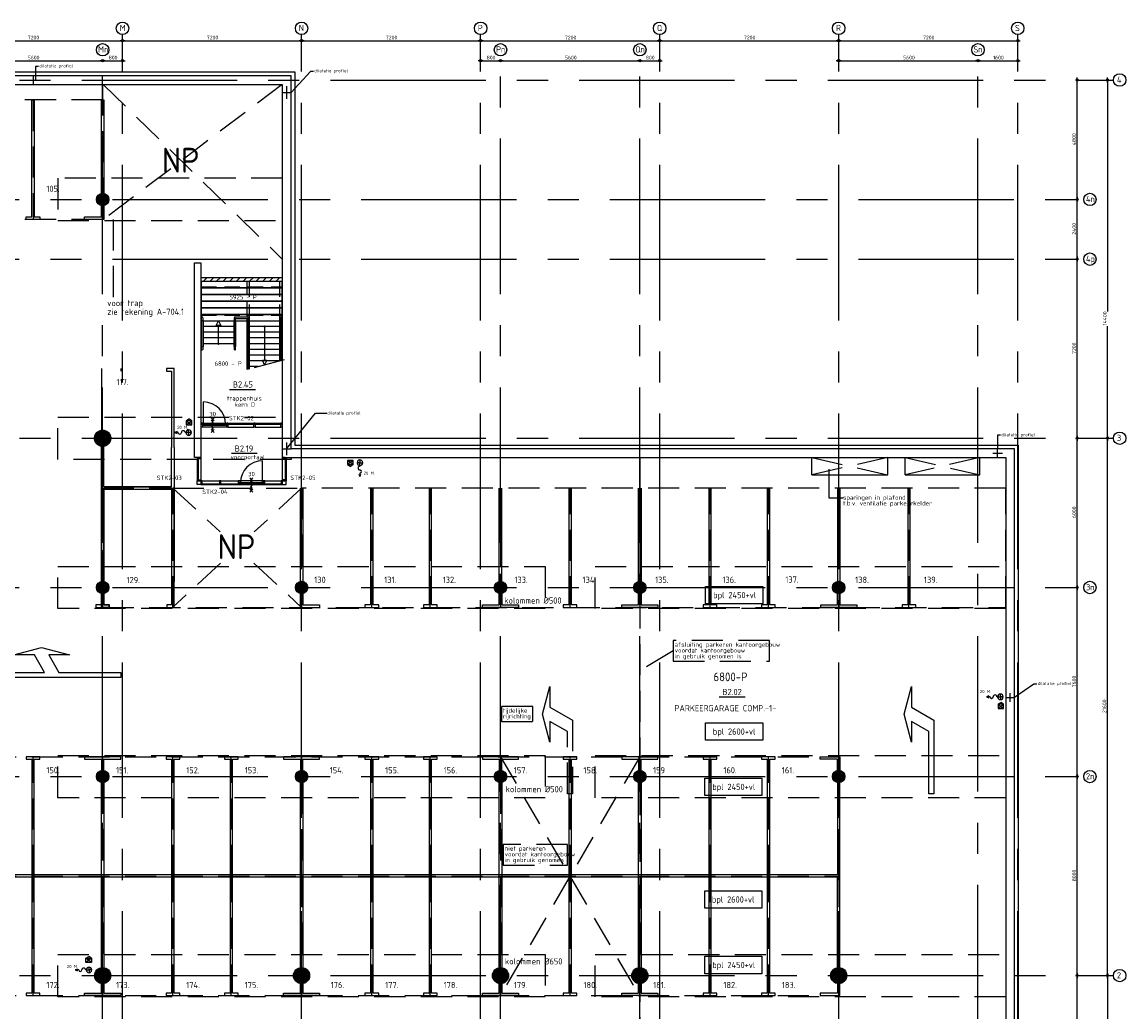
# Model space of a CAD drawing. Extents: x 1662 to 125079, y 8755 to 81245.
# Tile 8 of 8: x 79762 to 124151, y 41456 to 81245. Entities that reach past the tile are written whole.
import ezdxf

# ---------------------------------------------------------------- set-up
doc = ezdxf.new("R2010")
doc.units = 0
doc.header["$LTSCALE"] = 100
for name, pattern in [('CENTER', [2, 1.25, -0.25, 0.25, -0.25]), ('DASHDOT2', [0.5, 0.25, -0.125, 0, -0.125]), ('HIDDEN', [0.375, 0.25, -0.125]), ('HIDDEN2', [0.1875, 0.125, -0.0625])]:
    doc.linetypes.add(name, pattern=pattern)
for name, color, linetype in [('BOUWKUNDIG', 11, 'CONTINUOUS'), ('PARKEREN', 8, 'HIDDEN'), ('STRAMIEN', 7, 'CENTER'), ('TEKST', 11, 'CONTINUOUS')]:
    doc.layers.add(name, color=color, linetype=linetype)
doc.styles.add('BURO', font='ISO.SHX')
doc.styles.add('PIETERS', font='ISO.SHX')
doc.styles.get("Standard").update_dxf_attribs({"font": 'ISO.SHX'})
doc.styles.add('STYLE1', font='ISO.SHX')

msp = doc.modelspace()

# ---------------------------------------------------------------- linework, layer by layer
at = {"layer": 'BOUWKUNDIG', "linetype": 'CONTINUOUS', "ltscale": 50}
for p, q in [((4422, 79241), (90727, 79241)), ((90577, 79091), (4572, 79091)), ((90577, 64091), (90577, 79091)), ((90727, 79241), (90727, 64241)), ((4922, 78741), (90227, 78741)), ((90227, 78741), (90227, 63741)), ((86363.9, 65218.8), (86474.2, 65290.2)), ((86584.5, 65218.8), (86474.2, 65290.2)), ((86363.9, 65218.8), (86364.2, 65050)), ((86363.9, 65218.8), (86584.3, 65050)), ((86584.3, 65218.8), (86363.9, 65218.8)), ((86364.2, 65050), (86584.3, 65218.7)), ((86364.2, 65050), (86584.3, 65050)), ((86584.3, 65050), (86584.3, 65218.8)), ((119667, 64091), (90577, 64091)), ((90727, 64241), (119817, 64241)), ((119667, 14741), (119667, 64091)), ((119817, 64241), (119817, 14591)), ((90227, 63741), (119317, 63741)), ((92852.6, 63626.3), (92852.6, 63457.5)), ((93072.7, 63626.3), (92852.6, 63626.3)), ((93072.7, 63626.3), (92852.6, 63457.6)), ((93073, 63457.5), (92852.6, 63626.3)), ((93073, 63457.5), (93072.7, 63626.3)), ((111522, 63741), (111722, 63741)), ((119317, 63741), (119317, 15091)), ((92852.4, 63456.8), (92962.7, 63385.4)), ((92852.6, 63457.5), (93073, 63457.5)), ((93073, 63456.8), (92962.7, 63385.4)), ((119007, 53825.1), (119117.3, 53896.5)), ((119007, 53825.1), (119007.3, 53656.3)), ((119227.4, 53825.1), (119007, 53825.1)), ((119007, 53825.1), (119227.4, 53656.3)), ((119007.3, 53656.3), (119227.4, 53825)), ((119227.6, 53825.1), (119117.3, 53896.5)), ((119227.4, 53656.3), (119227.4, 53825.1)), ((119007.3, 53656.3), (119227.4, 53656.3)), ((82331, 43612.6), (82441.3, 43684.1)), ((82331.2, 43612.6), (82551.6, 43612.6)), ((82331.2, 43443.9), (82331.2, 43612.6)), ((82551.3, 43443.9), (82331.2, 43612.6)), ((82551.6, 43612.6), (82331.2, 43443.9)), ((82551.6, 43612.6), (82441.3, 43684.1)), ((82551.6, 43612.6), (82551.3, 43443.9)), ((82551.3, 43443.9), (82331.2, 43443.9))]:
    msp.add_line(p, q, dxfattribs=at)
at = {"layer": 'BOUWKUNDIG', "ltscale": 50}
for p, q in [((80202, 79091), (80202, 78741)), ((80004.1, 78916), (80399.9, 78916)), ((90402, 78666), (90402, 78166)), ((90227, 78416), (90577, 78416)), ((86702, 64941), (86702, 71566)), ((86702, 71566), (86952, 71566)), ((86952, 71566), (86952, 63741)), ((86952, 70976), (90227, 70976)), ((86952, 70826), (90227, 70826)), ((86962, 70816), (86952, 70816)), ((86962, 70596), (86952, 70596)), ((90217, 70816), (86962, 70816)), ((86962, 70816), (86962, 70556)), ((87057, 70826), (87207, 70976)), ((87322.2, 70826), (87472.2, 70976)), ((87587.3, 70826), (87737.3, 70976)), ((87852.5, 70826), (88002.5, 70976)), ((88117.7, 70826), (88267.7, 70976)), ((88382.8, 70826), (88532.8, 70976)), ((88648, 70826), (88798, 70976)), ((88913.2, 70826), (89063.2, 70976)), ((89178.3, 70826), (89328.3, 70976)), ((89443.5, 70826), (89593.5, 70976)), ((89708.7, 70826), (89858.7, 70976)), ((89973.8, 70826), (90123.8, 70976)), ((90217, 70556), (90217, 70816)), ((90217, 70816), (90227, 70816)), ((90217, 70596), (90227, 70596)), ((90217, 70556), (86962, 70556)), ((86962, 70556), (90217, 70556)), ((86962, 70556), (86962, 70291)), ((90217, 70291), (86962, 70291)), ((86962, 70291), (90217, 70291)), ((86962, 70291), (86962, 70026)), ((90217, 70551), (90217, 70561)), ((90217, 70291), (90217, 70556)), ((90217, 70286), (90217, 70296)), ((90217, 70026), (90217, 70291)), ((86962, 70026), (90217, 70026)), ((90217, 70026), (86962, 70026)), ((86962, 70026), (86962, 69761)), ((90217, 69761), (86962, 69761)), ((86962, 69761), (90217, 69761)), ((86962, 69761), (86962, 69496)), ((90217, 70021), (90217, 70031)), ((90217, 69761), (90217, 70026)), ((90217, 69756), (90217, 69766)), ((90217, 69496), (90217, 69761)), ((86962, 69461), (86952, 69461)), ((86962, 69496), (90217, 69496)), ((90217, 69496), (86962, 69496)), ((86962, 69496), (86962, 69236)), ((86979.5, 68084), (86979.5, 69360.6)), ((87029.5, 69360.6), (87029.5, 68084)), ((88294.5, 69360.6), (88294.5, 68084)), ((88859.5, 69385.6), (88319.5, 69385.6)), ((88344.5, 68084), (88344.5, 69325.6)), ((88354.5, 69335.6), (88824.5, 69335.6)), ((88834.5, 69268.5), (88817, 69268.5)), ((88834.5, 69325.6), (88834.5, 67278.3)), ((88884.5, 67291.7), (88884.5, 69360.6)), ((88902, 69268.5), (88884.5, 69268.5)), ((90132, 69268.5), (90132, 69231)), ((90149.5, 69268.5), (90132, 69268.5)), ((90149.5, 67630.7), (90149.5, 69360.6)), ((90199.5, 69360.6), (90199.5, 67644.1)), ((90217, 69268.5), (90199.5, 69268.5)), ((90217, 69268.5), (90217, 69496)), ((90217, 69461), (90227, 69461)), ((90217, 67648.8), (90217, 69268.5)), ((86962, 69241), (86952, 69241)), ((86962, 68209.2), (86962, 69236)), ((86962, 69236), (86979.5, 69236)), ((87029.5, 69236), (86979.5, 69236)), ((87029.5, 69236), (88294.5, 69236)), ((87047, 69236), (87047, 68209.2)), ((88277, 69006), (87047, 69006)), ((87571.9, 69043.7), (87662, 69236)), ((87662, 69043.7), (87571.9, 69043.7)), ((87662, 69236), (87752.1, 69043.7)), ((87662, 68316), (87662, 69043.7)), ((87752.1, 69043.7), (87662, 69043.7)), ((88277, 69236), (88277, 68209.2)), ((88344.5, 69236), (88294.5, 69236)), ((88344.5, 69236), (88817, 69236)), ((88362, 68209.2), (88362, 69236)), ((88817, 67273.6), (88817, 69236)), ((88884.5, 69236), (88834.5, 69236)), ((88902, 67296.4), (88902, 69231)), ((88902, 69231), (90132, 69231)), ((90132, 69006), (88902, 69006)), ((89517, 69006), (89517, 67653.6)), ((90132, 67626), (90132, 69236)), ((90199.5, 69236), (90149.5, 69236)), ((90217, 69241), (90227, 69241)), ((88277, 68776), (87047, 68776)), ((88277, 68546), (87047, 68546)), ((90132, 68776), (88902, 68776)), ((90132, 68546), (88902, 68546)), ((86979.5, 68209.2), (86962, 68209.2)), ((86979.5, 68209.2), (87029.5, 68209.2)), ((87047, 68209.2), (87029.5, 68209.2)), ((88277, 68316), (87047, 68316)), ((88277, 68209.2), (88362, 68209.2)), ((88294.5, 68209.2), (88344.5, 68209.2)), ((90132, 68316), (88902, 68316)), ((90132, 68086), (88902, 68086)), ((90132, 67856), (88902, 67856)), ((90132, 67626), (88902, 67626)), ((89426.9, 67653.6), (89517, 67653.6)), ((89517, 67461.3), (89426.9, 67653.6)), ((89607.1, 67653.6), (89517, 67461.3)), ((89517, 67653.6), (89607.1, 67653.6)), ((89273.6, 67396), (88902, 67396)), ((87057, 65083.5), (87057, 65973.5)), ((87481.5, 65330.1), (87361.5, 65210.1)), ((87361.5, 65330.1), (87481.5, 65210.1)), ((87421.5, 64812.5), (87421.5, 65270.1)), ((86702, 64941), (86702, 64941)), ((86702, 63741), (86702, 64941)), ((86962, 65116), (86962, 65106)), ((87012, 65116), (86962, 65116)), ((86962, 65106), (87012, 65106)), ((86962, 65081), (87012, 65081)), ((86962, 64966), (86962, 65081)), ((87012, 64966), (86962, 64966)), ((87012, 65106), (87012, 65116)), ((87012, 65116), (87992, 65116)), ((87012, 65088.5), (87012, 65038.5)), ((87052, 65088.5), (87012, 65088.5)), ((87012, 65081), (87012, 64966)), ((87012, 65038.5), (87052, 65038.5)), ((87992, 64966), (87012, 64966)), ((87052, 65038.5), (87052, 65088.5)), ((87057, 65083.5), (87057, 65043.5)), ((87947, 65083.5), (87057, 65083.5)), ((87057, 65043.5), (87947, 65043.5)), ((87361.5, 64752.5), (87481.5, 64872.5)), ((87481.5, 64752.5), (87361.5, 64872.5)), ((87391.5, 65216.7), (87451.5, 65156.7)), ((87391.5, 65096.7), (87451.5, 65156.7)), ((87391.5, 65096.7), (87451.5, 65036.7)), ((87391.5, 64976.7), (87451.5, 65036.7)), ((87391.5, 64976.7), (87451.5, 64916.7)), ((87391.5, 64856.7), (87451.5, 64916.7)), ((87947, 65043.5), (87947, 65083.5)), ((87952, 65088.5), (87992, 65088.5)), ((87952, 65038.5), (87952, 65088.5)), ((87992, 65038.5), (87952, 65038.5)), ((87992, 65116), (87992, 65106)), ((88042, 65116), (87992, 65116)), ((87992, 65106), (88042, 65106)), ((87992, 65088.5), (87992, 65038.5)), ((87992, 65081), (88042, 65081)), ((87992, 64966), (87992, 65081)), ((88042, 64966), (87992, 64966)), ((88042, 65116), (89079.5, 65116)), ((88042, 65106), (88042, 65116)), ((88042, 65106), (89079.5, 65106)), ((88042, 65081), (89079.5, 65081)), ((88042, 65081), (88042, 64966)), ((88042, 64966), (89079.5, 64966)), ((89079.5, 65116), (89079.5, 65106)), ((89129.5, 65116), (89079.5, 65116)), ((89079.5, 65106), (89129.5, 65106)), ((89079.5, 65081), (89129.5, 65081)), ((89079.5, 64966), (89079.5, 65081)), ((89129.5, 64966), (89079.5, 64966)), ((89129.5, 65116), (90167, 65116)), ((89129.5, 65106), (89129.5, 65116)), ((89129.5, 65106), (90167, 65106)), ((89129.5, 65081), (90167, 65081)), ((89129.5, 65081), (89129.5, 64966)), ((89129.5, 64966), (90167, 64966)), ((90167, 65116), (90167, 65106)), ((90217, 65116), (90167, 65116)), ((90167, 65106), (90217, 65106)), ((90167, 65081), (90217, 65081)), ((90167, 64966), (90167, 65081)), ((90217, 64966), (90167, 64966)), ((90217, 65106), (90217, 65116)), ((90217, 65081), (90217, 64966)), ((85993.2, 64781.5), (85901.3, 64744)), ((85901.3, 64744), (85993.2, 64706.5)), ((86044.7, 64744), (85901.3, 64744)), ((86348, 64744), (86319.7, 64744)), ((90227, 64091), (90577, 64091)), ((90402, 64341), (90402, 63841)), ((118992, 63741), (118992, 64091)), ((86952, 63741), (86702, 63741)), ((86812, 63741), (86802, 63741)), ((86802, 63741), (86802, 63691)), ((86802, 63691), (86812, 63691)), ((86802, 63691), (86802, 62851)), ((86812, 63691), (86812, 63741)), ((86812, 63691), (86812, 62851)), ((86837, 63691), (86837, 63741)), ((86837, 63741), (86952, 63741)), ((86952, 63691), (86837, 63691)), ((86837, 63691), (86837, 62851)), ((86952, 63741), (86952, 63691)), ((86952, 63691), (86952, 62851)), ((89432, 62718.5), (89432, 63608.5)), ((90227, 63741), (90227, 63691)), ((90342, 63741), (90227, 63741)), ((90227, 63691), (90342, 63691)), ((90227, 63691), (90227, 62851)), ((90342, 63691), (90342, 63741)), ((90342, 63691), (90342, 62851)), ((90367, 63741), (90377, 63741)), ((90367, 63691), (90367, 63741)), ((90377, 63691), (90367, 63691)), ((90367, 63691), (90367, 62851)), ((90377, 63741), (90377, 63691)), ((90377, 63691), (90377, 62851)), ((118794.1, 63916), (119189.9, 63916)), ((93310.8, 63066.3), (93348.3, 62974.4)), ((93348.3, 63421.1), (93348.3, 63392.8)), ((93348.3, 63117.8), (93348.3, 62974.4)), ((93348.3, 62974.4), (93385.8, 63066.3)), ((86812, 62851), (86802, 62851)), ((86802, 62851), (86802, 62801)), ((86802, 62801), (86952, 62801)), ((86802, 62651), (86802, 62801)), ((86802, 62801), (86812, 62801)), ((86952, 62651), (86802, 62651)), ((86812, 62801), (86812, 62851)), ((86837, 62801), (86837, 62851)), ((86837, 62851), (86952, 62851)), ((86952, 62801), (86837, 62801)), ((86952, 62851), (86952, 62801)), ((86952, 62801), (86952, 62651)), ((86952, 62801), (86952, 62686)), ((87002, 62801), (86952, 62801)), ((86952, 62686), (87002, 62686)), ((86952, 62661), (87002, 62661)), ((86952, 62651), (86952, 62661)), ((87002, 62651), (86952, 62651)), ((87002, 62686), (87002, 62801)), ((87002, 62801), (87699.5, 62801)), ((87002, 62686), (87699.5, 62686)), ((87002, 62661), (87002, 62651)), ((87002, 62661), (87699.5, 62661)), ((87002, 62651), (87699.5, 62651)), ((87699.5, 62801), (87699.5, 62686)), ((87749.5, 62801), (87699.5, 62801)), ((87699.5, 62686), (87749.5, 62686)), ((87699.5, 62661), (87749.5, 62661)), ((87699.5, 62651), (87699.5, 62661)), ((87749.5, 62651), (87699.5, 62651)), ((87749.5, 62801), (88447, 62801)), ((87749.5, 62686), (87749.5, 62801)), ((87749.5, 62686), (88447, 62686)), ((87749.5, 62661), (88447, 62661)), ((87749.5, 62661), (87749.5, 62651)), ((87749.5, 62651), (88447, 62651)), ((88447, 62801), (88447, 62686)), ((88497, 62801), (88447, 62801)), ((88447, 62686), (88497, 62686)), ((88447, 62661), (88497, 62661)), ((88447, 62651), (88447, 62661)), ((88497, 62651), (88447, 62651)), ((88497, 62686), (88497, 62801)), ((89477, 62801), (88497, 62801)), ((88497, 62723.5), (88497, 62673.5)), ((88537, 62723.5), (88497, 62723.5)), ((88497, 62673.5), (88537, 62673.5)), ((88497, 62661), (88497, 62651)), ((88497, 62651), (89477, 62651)), ((88537, 62673.5), (88537, 62723.5)), ((88542, 62718.5), (88542, 62678.5)), ((89432, 62718.5), (88542, 62718.5)), ((88542, 62678.5), (89432, 62678.5)), ((89044.2, 62920.7), (88924.2, 62800.7)), ((88924.2, 62920.7), (89044.2, 62800.7)), ((88954.2, 62807.4), (89014.2, 62747.4)), ((88954.2, 62687.4), (89014.2, 62747.4)), ((88954.2, 62687.4), (89014.2, 62627.4)), ((88954.2, 62567.4), (89014.2, 62627.4)), ((88984.2, 62403.1), (88984.2, 62860.7)), ((89432, 62678.5), (89432, 62718.5)), ((89437, 62723.5), (89477, 62723.5)), ((89437, 62673.5), (89437, 62723.5)), ((89477, 62673.5), (89437, 62673.5)), ((89477, 62801), (89477, 62686)), ((89527, 62801), (89477, 62801)), ((89477, 62723.5), (89477, 62673.5)), ((89477, 62686), (89527, 62686)), ((89477, 62661), (89527, 62661)), ((89477, 62651), (89477, 62661)), ((89527, 62651), (89477, 62651)), ((89527, 62801), (90177, 62801)), ((89527, 62686), (89527, 62801)), ((89527, 62686), (90177, 62686)), ((89527, 62661), (90177, 62661)), ((89527, 62661), (89527, 62651)), ((89527, 62651), (90177, 62651)), ((90177, 62801), (90177, 62686)), ((90227, 62801), (90177, 62801)), ((90177, 62686), (90227, 62686)), ((90177, 62661), (90227, 62661)), ((90177, 62651), (90177, 62661)), ((90227, 62651), (90177, 62651)), ((90227, 62851), (90227, 62801)), ((90342, 62851), (90227, 62851)), ((90227, 62686), (90227, 62801)), ((90377, 62801), (90227, 62801)), ((90227, 62801), (90227, 62651)), ((90227, 62801), (90342, 62801)), ((90227, 62661), (90227, 62651)), ((90227, 62651), (90377, 62651)), ((90342, 62801), (90342, 62851)), ((90367, 62851), (90377, 62851)), ((90367, 62801), (90367, 62851)), ((90377, 62801), (90367, 62801)), ((90377, 62851), (90377, 62801)), ((90377, 62651), (90377, 62801)), ((88924.2, 62343.1), (89044.2, 62463.1)), ((89044.2, 62343.1), (88924.2, 62463.1)), ((88954.2, 62567.4), (89014.2, 62507.4)), ((88954.2, 62447.4), (89014.2, 62507.4)), ((118636.3, 54159.4), (118544.4, 54121.9)), ((119492, 53916), (119492, 54266)), ((118544.4, 54121.9), (118636.3, 54084.4)), ((118687.8, 54121.9), (118544.4, 54121.9)), ((118991.1, 54121.9), (118962.8, 54121.9)), ((119317, 54091), (119667, 54091)), ((81987, 43179.5), (81895.1, 43142)), ((81895.1, 43142), (81987, 43104.5)), ((82038.5, 43142), (81895.1, 43142)), ((82341.8, 43142), (82313.5, 43142))]:
    msp.add_line(p, q, dxfattribs=at)
at = {"layer": 'BOUWKUNDIG', "linetype": 'HIDDEN', "ltscale": 50}
for p, q in [((90227, 74966), (81202, 74966)), ((81202, 74966), (81202, 73266)), ((81202, 73266), (90227, 73266)), ((81202, 65366), (90227, 65366)), ((81202, 63666), (81202, 65366)), ((90577, 63666), (81202, 63666)), ((90577, 63741), (90577, 63666)), ((114572, 63741), (111522, 63041)), ((111522, 63741), (114572, 63041)), ((111522, 63041), (111522, 63741)), ((114572, 63041), (114572, 63741)), ((118272, 63741), (115272, 63041)), ((115272, 63741), (118272, 63041)), ((115272, 63041), (115272, 63741)), ((118272, 63041), (118272, 63741)), ((81202, 59366), (100802, 59366)), ((81202, 57666), (81202, 59366)), ((100802, 59366), (100802, 57666)), ((102802, 59366), (119317, 59366)), ((102802, 57666), (102802, 59366)), ((100802, 57666), (81202, 57666)), ((119317, 57666), (102802, 57666)), ((81202, 51766), (100802, 51766)), ((81202, 50066), (81202, 51766)), ((100802, 51766), (100802, 50066)), ((102802, 51766), (119317, 51766)), ((102802, 50066), (102802, 51766)), ((100802, 50066), (81202, 50066)), ((119317, 50066), (102802, 50066)), ((81202, 43766), (100802, 43766)), ((81202, 42066), (81202, 43766)), ((100802, 43766), (100802, 42066)), ((102802, 43766), (119317, 43766)), ((102802, 42066), (102802, 43766)), ((100802, 42066), (81202, 42066)), ((119317, 42066), (102802, 42066))]:
    msp.add_line(p, q, dxfattribs=at)
at = {"layer": 'BOUWKUNDIG', "linetype": 'HIDDEN2', "ltscale": 50}
for p, q in [((86962, 70596), (90217, 70596)), ((88817, 69385.6), (88817, 70816)), ((88902, 69268.5), (88902, 70816)), ((90132, 69268.5), (90132, 70816)), ((86962, 69461), (90217, 69461)), ((88817, 69268.5), (88817, 69335.6))]:
    msp.add_line(p, q, dxfattribs=at)
at = {"layer": 'BOUWKUNDIG', "linetype": 'DASHDOT2', "ltscale": 50}
msp.add_line((90304.6, 67672.3), (88638.9, 67225.9), dxfattribs=at)
at = {"layer": 'BOUWKUNDIG', "linetype": 'CONTINUOUS', "ltscale": 50}
for points, const_width in [([(82877, 74116, 1), (83127, 74116, 1)], 250), ([(82839.5, 64516, 1), (83164.5, 64516, 1)], 325), ([(82877, 58516, 1), (83127, 58516, 1)], 250), ([(90877, 58516, 1), (91127, 58516, 1)], 250), ([(98877, 58516, 1), (99127, 58516, 1)], 250), ([(104477, 58516, 1), (104727, 58516, 1)], 250), ([(112477, 58516, 1), (112727, 58516, 1)], 250), ([(82877, 50916, 1), (83127, 50916, 1)], 250), ([(90877, 50916, 1), (91127, 50916, 1)], 250), ([(98877, 50916, 1), (99127, 50916, 1)], 250), ([(104477, 50916, 1), (104727, 50916, 1)], 250), ([(112477, 50916, 1), (112727, 50916, 1)], 250), ([(82839.5, 42916, 1), (83164.5, 42916, 1)], 325), ([(90839.5, 42916, 1), (91164.5, 42916, 1)], 325), ([(98839.5, 42916, 1), (99164.5, 42916, 1)], 325), ([(104439.5, 42916, 1), (104764.5, 42916, 1)], 325), ([(112439.5, 42916, 1), (112764.5, 42916, 1)], 325)]:
    msp.add_lwpolyline(points, format="xyb", close=True, dxfattribs=dict(at, const_width=const_width))
at = {"layer": 'BOUWKUNDIG', "ltscale": 50}
for points in [[(86348, 64744), (86460.5, 64744), (86460.5, 64856.5, 0.4142136)], [(86460.5, 64631.5, 0.4142136), (86573, 64744), (86460.5, 64744)], [(93348.3, 63421.1), (93348.3, 63533.6), (93235.8, 63533.6, 0.4142136)], [(93460.8, 63533.6, 0.4142136), (93348.3, 63646.1), (93348.3, 63533.6)], [(118991.1, 54121.9), (119103.6, 54121.9), (119103.6, 54234.4, 0.4142136)], [(119103.6, 54009.4, 0.4142136), (119216.1, 54121.9), (119103.6, 54121.9)], [(82341.8, 43142), (82454.3, 43142), (82454.3, 43254.5, 0.4142136)], [(82454.3, 43029.5, 0.4142136), (82566.8, 43142), (82454.3, 43142)]]:
    msp.add_lwpolyline(points, format="xyb", close=True, dxfattribs=at)
at = {"layer": 'BOUWKUNDIG', "linetype": 'CONTINUOUS', "ltscale": 50}
for centre, radius in [((83002, 74116), 250), ((83002, 64516), 325), ((83002, 58516), 250), ((91002, 58516), 250), ((99002, 58516), 250), ((104602, 58516), 250), ((112602, 58516), 250), ((83002, 50916), 250), ((91002, 50916), 250), ((99002, 50916), 250), ((104602, 50916), 250), ((112602, 50916), 250), ((83002, 42916), 325), ((91002, 42916), 325), ((99002, 42916), 325), ((104602, 42916), 325), ((112602, 42916), 325)]:
    msp.add_circle(centre, radius, dxfattribs=at)
at = {"layer": 'BOUWKUNDIG', "ltscale": 50}
for centre in [(89517, 69006), (87662, 68316)]:
    msp.add_circle(centre, 25, dxfattribs=at)
for centre, radius, start, end in [((87004.5, 69360.6), 25, 0, 180), ((88319.5, 69360.6), 25, 90, 180), ((88354.5, 69325.6), 10, 90, 180), ((88824.5, 69325.6), 10, 0, 90), ((88859.5, 69360.6), 25, 0, 90), ((90174.5, 69360.6), 25, 0, 180), ((87004.5, 68084), 25, 180, 0), ((88319.5, 68084), 25, 180, 0), ((87057, 65083.5), 890, 0, 90), ((86244.7, 64744), 75, 0, 180), ((86460.5, 64744), 112.5, 0, 90), ((86107.2, 64744), 62.5, 180, 0), ((86460.5, 64744), 112.5, 180, 270), ((89432, 62718.5), 890, 90, 180), ((93348.3, 63533.6), 112.5, 90, 180), ((93348.3, 63533.6), 112.5, 270, 0), ((93348.3, 63317.8), 75, 90, 270), ((93348.3, 63180.3), 62.5, 270, 90), ((118887.8, 54121.9), 75, 0, 180), ((119103.6, 54121.9), 112.5, 0, 90), ((118750.3, 54121.9), 62.5, 180, 0), ((119103.6, 54121.9), 112.5, 180, 270), ((82101, 43142), 62.5, 180, 0), ((82238.5, 43142), 75, 0, 180), ((82454.3, 43142), 112.5, 180, 270), ((82454.3, 43142), 112.5, 0, 90)]:
    msp.add_arc(centre, radius, start, end, dxfattribs=at)
at = {"layer": 'PARKEREN', "ltscale": 50}
for p, q in [((83002, 78741), (83002, 74366)), ((83021.3, 78733.9), (90227, 71716)), ((90227, 78741), (83052, 73316)), ((83002, 78116), (48277, 78116)), ((80202, 78116), (80202, 73316)), ((83002, 73866), (83002, 73316)), ((83002, 73316), (48277, 73316)), ((83752, 67216), (83752, 67316)), ((104602, 63741), (104602, 20516)), ((83002, 58766), (83002, 62516)), ((85827, 62516), (87732, 60749.1)), ((91002, 62516), (89093.5, 60749.1)), ((87734.9, 59491.3), (85826.3, 57724.3)), ((89088, 59491.3), (91002, 57716)), ((91002, 58266), (91002, 57716)), ((99002, 58266), (99002, 57716)), ((104602, 58266), (104602, 57716)), ((112602, 58266), (112602, 57716)), ((105948.2, 55968.3), (104602, 55166.9)), ((61402, 51716), (112602, 51716)), ((83002, 51166), (83002, 51716)), ((83002, 51171.1), (83002, 51716)), ((91002, 51166), (91002, 51716)), ((91002, 51171.1), (91002, 51716)), ((99002, 51716), (104602, 42066)), ((104602, 51716), (99002, 42116)), ((99002, 51166), (99002, 51716)), ((99002, 51171.1), (99002, 51716)), ((104602, 51166), (104602, 51716)), ((104602, 51171.1), (104602, 51716)), ((61402, 46916), (112602, 46916)), ((83002, 42596.1), (83002, 42116)), ((91002, 42596.1), (91002, 42116)), ((99002, 42596.1), (99002, 42116)), ((104602, 42596.1), (104602, 42116)), ((112602, 42596.1), (112602, 42116)), ((61402, 42116), (112602, 42116))]:
    msp.add_line(p, q, dxfattribs=at)
at = {"layer": 'PARKEREN', "linetype": 'HIDDEN', "ltscale": 50}
for p, q in [((83002, 73867.7), (83002, 73741)), ((83427, 73316), (83427, 70191)), ((83002, 62516), (85827, 62516)), ((85827, 62516), (91002, 62516)), ((85827, 57716), (85827, 62516)), ((91002, 62516), (91002, 58766)), ((91002, 62516), (91002, 58766)), ((99002, 62516), (99002, 58766)), ((104602, 62516), (104602, 58766)), ((112602, 62516), (112602, 58766)), ((83002, 58266), (83002, 57716)), ((91002, 58266), (91002, 57716)), ((83002, 51716), (83002, 51166)), ((91002, 51716), (91002, 51166)), ((99002, 51716), (99002, 51166)), ((104602, 51716), (104602, 51166)), ((112602, 51716), (112602, 51171.1)), ((83002, 50671.1), (83002, 43246.1)), ((91002, 50671.1), (91002, 43246.1)), ((99002, 50671.1), (99002, 43246.1)), ((104602, 50671.1), (104602, 43246.1)), ((112602, 50671.1), (112602, 43246.1))]:
    msp.add_line(p, q, dxfattribs=at)
at = {"layer": 'PARKEREN', "linetype": 'CONTINUOUS', "ltscale": 50}
for p, q in [((82952, 67316), (82952, 62516)), ((85574.7, 67316), (85574.7, 67216)), ((85877, 67316), (85574.7, 67316)), ((85574.7, 67216), (85777, 67216)), ((85777, 67216), (85777, 64143)), ((85877, 64140.2), (85877, 67316)), ((82952, 58760.9), (82952, 64194.9)), ((83052, 62566), (83052, 64194.9)), ((85877, 64140.2), (85877, 58760.9)), ((82952, 62516), (82952, 57816)), ((85777, 62566), (83052, 62566)), ((83052, 62466), (83052, 58760.9)), ((83052, 57816), (83052, 62466)), ((83052, 62466), (85777, 62466)), ((88127, 62516), (88127, 62516)), ((90952, 58760.9), (90952, 62516)), ((91052, 62516), (91052, 58760.9)), ((98947.8, 58760.1), (98947.8, 62516)), ((99047.8, 62516), (99047.8, 58760.9)), ((104552, 58760.9), (104552, 62516)), ((104652, 62516), (104652, 58760.9)), ((112547.8, 62516), (112547.8, 58760.9)), ((112647.8, 62516), (112647.8, 58760.9)), ((82952, 57716), (82952, 58271.1)), ((83052, 58271.1), (83052, 57816)), ((90952, 57716), (90952, 58271.1)), ((91052, 58271.1), (91052, 57816)), ((82952, 57816), (82727, 57816)), ((82727, 57816), (82727, 57716)), ((82727, 57716), (83277, 57716)), ((83252, 57716), (82952, 57716)), ((83052, 57816), (83252, 57816)), ((83277, 57816), (83052, 57816)), ((83252, 57816), (83252, 57716)), ((83277, 57716), (83277, 57816)), ((91052, 57816), (91727, 57816)), ((91727, 57816), (91727, 57716)), ((80775.2, 54904.6), (80775.2, 54904.6)), ((82952, 43242.2), (82952, 50676.1)), ((83052, 50676.1), (83052, 43242.2)), ((90952, 43242.2), (90952, 50676.1)), ((91052, 50676.1), (91052, 43242.2)), ((98952, 43242.2), (98952, 50676.1)), ((99052, 50676.1), (99052, 43242.2)), ((104552, 43242.2), (104552, 50676.1)), ((104652, 50676.1), (104652, 43242.2)), ((112652, 43242.2), (112652, 50676.1))]:
    msp.add_line(p, q, dxfattribs=at)
for points in [[(79927, 73416), (80152, 73416), (80152, 78116), (80252, 78116), (80252, 73416), (80477, 73416), (80477, 73316), (79927, 73316)], [(80152, 46916), (80152, 42216), (79927, 42216), (79927, 42116), (80477, 42116), (80477, 42216), (80252, 42216), (80252, 46916), (80252, 51616), (80477, 51616), (80477, 51716), (79927, 51716), (79927, 51616), (80152, 51616)], [(85777, 46916), (85777, 42216), (85552, 42216), (85552, 42116), (86102, 42116), (86102, 42216), (85877, 42216), (85877, 46916), (85877, 51616), (86102, 51616), (86102, 51716), (85552, 51716), (85552, 51616), (85777, 51616)], [(88127, 46916), (88127, 42216), (87902, 42216), (87902, 42116), (88452, 42116), (88452, 42216), (88227, 42216), (88227, 46916), (88227, 51616), (88452, 51616), (88452, 51716), (87902, 51716), (87902, 51616), (88127, 51616)], [(93777, 46916), (93777, 42216), (93552, 42216), (93552, 42116), (94102, 42116), (94102, 42216), (93877, 42216), (93877, 46916), (93877, 51616), (94102, 51616), (94102, 51716), (93552, 51716), (93552, 51616), (93777, 51616)], [(96127, 46916), (96127, 42216), (95902, 42216), (95902, 42116), (96452, 42116), (96452, 42216), (96227, 42216), (96227, 46916), (96227, 51616), (96452, 51616), (96452, 51716), (95902, 51716), (95902, 51616), (96127, 51616)], [(101752, 46916), (101752, 42216), (101527, 42216), (101527, 42116), (102077, 42116), (102077, 42216), (101852, 42216), (101852, 46916), (101852, 51616), (102077, 51616), (102077, 51716), (101527, 51716), (101527, 51616), (101752, 51616)], [(107377, 46916), (107377, 42216), (107152, 42216), (107152, 42116), (107702, 42116), (107702, 42216), (107477, 42216), (107477, 46916), (107477, 51616), (107702, 51616), (107702, 51716), (107152, 51716), (107152, 51616), (107377, 51616)], [(109727, 46916), (109727, 42216), (109502, 42216), (109502, 42116), (110052, 42116), (110052, 42216), (109827, 42216), (109827, 46916), (109827, 51616), (110052, 51616), (110052, 51716), (109502, 51716), (109502, 51616), (109727, 51616)]]:
    msp.add_lwpolyline(points, close=True, dxfattribs=at)
for points in [[(82952, 74360.9), (82952, 78116), (83052, 78116), (83052, 74360.9)], [(83052, 73871.1), (83052, 73316), (82277, 73316), (82277, 73416), (82952, 73416), (82952, 73871.1)], [(83052, 62566), (85777, 62566), (85777, 64143)], [(85777, 62466), (85777, 57816), (85577, 57816), (85577, 57716), (85877, 57716), (85877, 62566)], [(93777, 62516), (93777, 62516), (93777, 57816), (93552, 57816), (93552, 57716), (94102, 57716), (94102, 57816), (93877, 57816), (93877, 62516)], [(96127, 62516), (96127, 62516), (96127, 57816), (95902, 57816), (95902, 57716), (96452, 57716), (96452, 57816), (96227, 57816), (96227, 62516)], [(101752, 62516), (101752, 62516), (101752, 57816), (101527, 57816), (101527, 57716), (102077, 57716), (102077, 57816), (101852, 57816), (101852, 62516)], [(107377, 62516), (107377, 62516), (107377, 57816), (107152, 57816), (107152, 57716), (107702, 57716), (107702, 57816), (107477, 57816), (107477, 62516)], [(109727, 62516), (109727, 62516), (109727, 57816), (109502, 57816), (109502, 57716), (110052, 57716), (110052, 57816), (109827, 57816), (109827, 62516)], [(115377, 62516), (115377, 62516), (115377, 57816), (115152, 57816), (115152, 57716), (115702, 57716), (115702, 57816), (115477, 57816), (115477, 62516)], [(99052, 58271.1), (99052, 57816), (99727, 57816), (99727, 57716), (98277, 57716), (98277, 57816), (98952, 57816), (98952, 58271.1)], [(104652, 58271.1), (104652, 57816), (105327, 57816), (105327, 57716), (103877, 57716), (103877, 57816), (104552, 57816), (104552, 58271.1)], [(112652, 58271.1), (112652, 57816), (113327, 57816), (113327, 57716), (111877, 57716), (111877, 57816), (112552, 57816), (112552, 58271.1)], [(81237, 55104.6), (83737, 55104.6), (83737, 54904.6), (78403.6, 54904.6), (78403.6, 54602.7), (76903.6, 55004.6), (78403.6, 55406.5), (78403.6, 55104.6), (80659.7, 55104.6), (80255.6, 55804.6), (79424.6, 55804.6), (80544.2, 56104.6), (81663.8, 55804.6), (80832.9, 55804.6), (81237, 55104.7)], [(116226.8, 52727.4), (115526.9, 53131.4), (115526.9, 52300.5), (115226.9, 53420.1), (115526.9, 54539.7), (115526.9, 53708.8), (116426.9, 53189.2), (116426.9, 50227.3), (116226.9, 50227.3), (116226.9, 52727.3)], [(83052, 51166), (83052, 51616), (83727, 51616), (83727, 51716), (82277, 51716), (82277, 51616), (82952, 51616), (82952, 51160.9)], [(91052, 51166), (91052, 51616), (91727, 51616), (91727, 51716), (90277, 51716), (90277, 51616), (90952, 51616), (90952, 51160.9)], [(99052, 51166), (99052, 51616), (99727, 51616), (99727, 51716), (98277, 51716), (98277, 51616), (98952, 51616), (98952, 51160.9)], [(104652, 51166), (104652, 51616), (105327, 51616), (105327, 51716), (103877, 51716), (103877, 51616), (104552, 51616), (104552, 51160.9)], [(112552, 51160.9), (112552, 51616), (111852, 51616), (111852, 51716), (112652, 51716), (112652, 51160.9)], [(112552, 50676.1), (112552, 46966), (61452, 46966), (61452, 50676.1)], [(112552, 43242.2), (112552, 46866), (61452, 46866), (61452, 43242.2)], [(83052, 42599.9), (83052, 42216), (83727, 42216), (83727, 42116), (82277, 42116), (82277, 42216), (82952, 42216), (82952, 42599.9)], [(91052, 42599.9), (91052, 42216), (91727, 42216), (91727, 42116), (90277, 42116), (90277, 42216), (90952, 42216), (90952, 42599.9)], [(99052, 42599.9), (99052, 42216), (99727, 42216), (99727, 42116), (98277, 42116), (98277, 42216), (98952, 42216), (98952, 42599.9)], [(104652, 42599.9), (104652, 42216), (105327, 42216), (105327, 42116), (103877, 42116), (103877, 42216), (104552, 42216), (104552, 42599.9)], [(112552, 42594.9), (112552, 42216), (111852, 42216), (111852, 42116), (112652, 42116), (112652, 42594.9)]]:
    msp.add_lwpolyline(points, dxfattribs=at)
at = {"layer": 'PARKEREN', "ltscale": 50}
for points in [[(83002, 58266), (83002, 57716), (119317, 57716), (119317, 62516), (91002, 62516)], [(93827, 57716), (93827, 62516)], [(96177, 57716), (96177, 62516)], [(101802, 57716), (101802, 62516)], [(101802, 57716), (101802, 62516)], [(107427, 57716), (107427, 62516)], [(109777, 57716), (109777, 62516)], [(115427, 57716), (115427, 62516)], [(80202, 42116), (80202, 46916), (80202, 51716)], [(80202, 42116), (80202, 46916), (80202, 51716)], [(85827, 42116), (85827, 46916), (85827, 51716)], [(88177, 42116), (88177, 46916), (88177, 51716)], [(93827, 42116), (93827, 46916), (93827, 51716)], [(96177, 42116), (96177, 46916), (96177, 51716)], [(101802, 42116), (101802, 46916), (101802, 51716)], [(101802, 42116), (101802, 46916), (101802, 51716)], [(107427, 42116), (107427, 46916), (107427, 51716)], [(109777, 42116), (109777, 46916), (109777, 51716)]]:
    msp.add_lwpolyline(points, dxfattribs=at)
for points in [[(105948.2, 55551.5), (109820.9, 55551.5), (109820.9, 56385.1), (105948.2, 56385.1), (105948.2, 55551.5)], [(99037.7, 53133.4), (100305.6, 53133.4), (100305.6, 53735.2), (99037.7, 53735.2), (99037.7, 53133.4)], [(99113.6, 47358.4), (101692.6, 47358.4), (101692.6, 48192), (99113.6, 48192), (99113.6, 47358.4)]]:
    msp.add_lwpolyline(points, close=True, dxfattribs=at)
at = {"layer": 'PARKEREN', "linetype": 'HIDDEN', "ltscale": 50}
msp.add_lwpolyline([(101691.1, 52727.4), (100991.2, 53131.4), (100991.2, 52300.5), (100691.2, 53420.1), (100991.2, 54539.7), (100991.2, 53708.8), (101891.2, 53189.2), (101891.2, 50227.3), (101691.2, 50227.3), (101691.2, 52727.3)], dxfattribs=at)
at = {"layer": 'PARKEREN', "ltscale": 50}
msp.add_circle((83002, 64516), 325, dxfattribs=at)
at = {"layer": 'STRAMIEN', "linetype": 'CONTINUOUS', "ltscale": 50}
for p, q in [((76652, 80497.6), (83752, 80497.6)), ((83902, 80497.6), (83702, 80497.6)), ((83702, 80497.6), (83902, 80497.6)), ((83852, 80497.6), (90952, 80497.6)), ((90902, 80497.6), (91102, 80497.6)), ((91102, 80497.6), (90902, 80497.6)), ((91052, 80497.6), (98152, 80497.6)), ((98302, 80497.6), (98102, 80497.6)), ((98102, 80497.6), (98302, 80497.6)), ((98252, 80497.6), (105352, 80497.6)), ((105302, 80497.6), (105502, 80497.6)), ((105502, 80497.6), (105302, 80497.6)), ((105452, 80497.6), (112552, 80497.6)), ((112502, 80497.6), (112702, 80497.6)), ((112702, 80497.6), (112502, 80497.6)), ((112652, 80497.6), (119752, 80497.6)), ((119702, 80497.6), (119902, 80497.6)), ((77452, 79692.3), (82952, 79692.3)), ((82902, 79692.3), (83102, 79692.3)), ((83102, 79692.3), (82902, 79692.3)), ((83052, 79692.3), (83752, 79692.3)), ((83702, 79692.3), (83902, 79692.3)), ((98302, 79692.3), (98102, 79692.3)), ((98252, 79692.3), (98952, 79692.3)), ((99102, 79692.3), (98902, 79692.3)), ((98902, 79692.3), (99102, 79692.3)), ((99052, 79692.3), (104552, 79692.3)), ((104502, 79692.3), (104702, 79692.3)), ((104702, 79692.3), (104502, 79692.3)), ((104652, 79692.3), (105352, 79692.3)), ((105302, 79692.3), (105502, 79692.3)), ((112702, 79692.3), (112502, 79692.3)), ((112652, 79692.3), (118152, 79692.3)), ((118102, 79692.3), (118302, 79692.3)), ((118302, 79692.3), (118102, 79692.3)), ((118252, 79692.3), (119752, 79692.3)), ((119702, 79692.3), (119902, 79692.3)), ((122191.2, 78816), (122191.2, 79016)), ((123408.6, 78816), (123408.6, 79016)), ((122191.2, 74166), (122191.2, 78866)), ((123408.6, 78866), (123408.6, 69606.1)), ((122191.2, 74016), (122191.2, 74216)), ((122191.2, 74216), (122191.2, 74016)), ((122191.2, 71766), (122191.2, 74066)), ((122191.2, 71616), (122191.2, 71816)), ((122191.2, 71816), (122191.2, 71616)), ((122191.2, 64566), (122191.2, 71666)), ((123408.6, 64566), (123408.6, 69025.9)), ((122191.2, 64616), (122191.2, 64416)), ((122191.2, 64416), (122191.2, 64616)), ((122191.2, 58566), (122191.2, 64466)), ((123408.6, 64616), (123408.6, 64416)), ((123408.6, 64416), (123408.6, 64616)), ((123408.6, 42966), (123408.6, 64466)), ((122191.2, 58416), (122191.2, 58616)), ((122191.2, 58616), (122191.2, 58416)), ((122191.2, 50966), (122191.2, 58466)), ((122191.2, 51016), (122191.2, 50816)), ((122191.2, 50816), (122191.2, 51016)), ((122191.2, 42966), (122191.2, 50866)), ((122191.2, 42816), (122191.2, 43016)), ((122191.2, 43016), (122191.2, 42816)), ((122191.2, 35766), (122191.2, 42866)), ((123408.6, 42816), (123408.6, 43016)), ((123408.6, 43016), (123408.6, 42816)), ((123408.6, 42866), (123408.6, 36406.1))]:
    msp.add_line(p, q, dxfattribs=at)
at = {"layer": 'STRAMIEN', "ltscale": 50}
for p, q in [((83802, 9254.8), (83802, 80745)), ((91002, 9254.8), (91002, 80745)), ((98202, 9254.8), (98202, 80745)), ((105402, 9254.8), (105402, 80745)), ((112602, 9254.8), (112602, 80745)), ((119802, 9254.8), (119802, 80745)), ((83002, 10310.9), (83002, 79882.2)), ((99002, 10310.9), (99002, 79882.2)), ((104602, 10310.9), (104602, 79882.2)), ((118202, 10310.9), (118202, 79882.2)), ((2161.5, 78916), (123650.9, 78916)), ((3399.3, 74116), (122453.3, 74116)), ((3399.3, 71716), (122453.3, 71716)), ((2161.5, 64516), (123650.9, 64516)), ((3399.3, 58516), (122453.3, 58516)), ((3399.3, 50916), (122453.3, 50916)), ((2161.5, 42916), (123650.9, 42916))]:
    msp.add_line(p, q, dxfattribs=at)
at = {"layer": 'STRAMIEN', "linetype": 'CONTINUOUS', "ltscale": 50}
for centre, radius in [((83802, 80995), 250), ((91002, 80995), 250), ((98202, 80995), 250), ((105402, 80995), 250), ((112602, 80995), 250), ((119802, 80995), 250), ((83002, 80132.2), 250), ((83802, 80497.6), 43), ((83802, 80497.6), 43), ((91002, 80497.6), 43), ((91002, 80497.6), 43), ((98202, 80497.6), 43), ((98202, 80497.6), 43), ((99002, 80132.2), 250), ((104602, 80132.2), 250), ((105402, 80497.6), 43), ((105402, 80497.6), 43), ((112602, 80497.6), 43), ((112602, 80497.6), 43), ((118202, 80132.2), 250), ((119802, 80497.6), 43), ((83002, 79692.3), 43), ((83002, 79692.3), 43), ((83802, 79692.3), 43), ((98202, 79692.3), 43), ((99002, 79692.3), 43), ((99002, 79692.3), 43), ((104602, 79692.3), 43), ((104602, 79692.3), 43), ((105402, 79692.3), 43), ((112602, 79692.3), 43), ((118202, 79692.3), 43), ((118202, 79692.3), 43), ((119802, 79692.3), 43), ((123900.9, 78916), 250), ((122191.2, 78916), 43), ((123408.6, 78916), 43), ((122191.2, 74116), 43), ((122191.2, 74116), 43), ((122703.3, 74116), 250), ((122703.3, 71716), 250), ((122191.2, 71716), 43), ((122191.2, 71716), 43), ((122191.2, 64516), 43), ((122191.2, 64516), 43), ((123408.6, 64516), 43), ((123408.6, 64516), 43), ((123900.9, 64516), 250), ((122703.3, 58516), 250), ((122191.2, 58516), 43), ((122191.2, 58516), 43), ((122703.3, 50916), 250), ((122191.2, 50916), 43), ((122191.2, 50916), 43), ((123900.9, 42916), 250), ((122191.2, 42916), 43), ((122191.2, 42916), 43), ((123408.6, 42916), 43), ((123408.6, 42916), 43)]:
    msp.add_circle(centre, radius, dxfattribs=at)
at = {"layer": 'TEKST', "ltscale": 50}
for p, q in [((80425.1, 79458.3), (80307.3, 79458.3)), ((80307.3, 79458.3), (80307.3, 78916)), ((91362.6, 79264.1), (90577, 78416)), ((91480.5, 79264.1), (91362.6, 79264.1)), ((88106.8, 66477.8), (89147.6, 66477.8)), ((90402, 64091), (91563.1, 65518)), ((91563.1, 65518), (92012.7, 65518)), ((118992, 64633.3), (118992, 64091)), ((119109.9, 64633.3), (118992, 64633.3)), ((88180.6, 63918.3), (89221.4, 63918.3)), ((111522, 63041), (114572, 63041)), ((112216.5, 62103.9), (112216.5, 63276.4)), ((115272, 63041), (118272, 63041)), ((112774.2, 62103.9), (112216.5, 62103.9)), ((107250.2, 58560.8), (109549.8, 58560.8)), ((107250.2, 57860.8), (107250.2, 58560.8)), ((109549.8, 58560.8), (109549.8, 57860.8)), ((109549.8, 57860.8), (107250.2, 57860.8)), ((120452.6, 54633.3), (119667, 54091)), ((120570.5, 54633.3), (120452.6, 54633.3)), ((107793, 54116.9), (108833.8, 54116.9)), ((107250.2, 53074.4), (109549.8, 53074.4)), ((107250.2, 52374.4), (107250.2, 53074.4)), ((109549.8, 53074.4), (109549.8, 52374.4)), ((109549.8, 52374.4), (107250.2, 52374.4)), ((107211.8, 50850.6), (109511.4, 50850.6)), ((107211.8, 50150.5), (107211.8, 50850.6)), ((109511.4, 50850.6), (109511.4, 50150.5)), ((109511.4, 50150.5), (107211.8, 50150.5)), ((107211.8, 46324.8), (109511.4, 46324.8)), ((107211.8, 45624.7), (107211.8, 46324.8)), ((109511.4, 46324.8), (109511.4, 45624.7)), ((109511.4, 45624.7), (107211.8, 45624.7)), ((107211.8, 43690.8), (109511.4, 43690.8)), ((107211.8, 42990.7), (107211.8, 43690.8)), ((109511.4, 43690.8), (109511.4, 42990.7)), ((109511.4, 42990.7), (107211.8, 42990.7))]:
    msp.add_line(p, q, dxfattribs=at)

# ---------------------------------------------------------------- texts
at = {"layer": 'PARKEREN', "linetype": 'HIDDEN', "ltscale": 50, "style": 'PIETERS'}
for p in [(85382.8, 75191.4), (87629.2, 59656.7)]:
    msp.add_text('NP', height=1000, dxfattribs=at).set_placement(p)
at = {"layer": 'PARKEREN', "ltscale": 50, "style": 'PIETERS'}
for s, p in [('105.', (80739.5, 74419.7)), ('117.', (83562.1, 66652.2)), ('129.', (83964.5, 58692.4)), ('130', (91512, 58700.2)), ('131.', (94327.3, 58700.2)), ('132.', (96677.3, 58700.2)), ('133.', (99561.6, 58700.2)), ('134.', (102302.3, 58700.2)), ('135.', (105217.1, 58700.2)), ('136.', (107925.8, 58700.2)), ('137.', (110453.9, 58712)), ('138.', (113265.6, 58700.2)), ('139.', (116029.7, 58700.2)), ('150.', (80739.5, 51045.9)), ('151.', (83539.5, 51045.9)), ('152.', (86364.5, 51045.9)), ('153.', (88714.5, 51045.9)), ('154.', (92133.2, 51045.9)), ('155.', (94364.5, 51045.9)), ('156.', (96714.5, 51045.9)), ('157.', (99539.5, 51045.9)), ('158.', (102339.5, 51045.9)), ('159', (105139.5, 51045.9)), ('160.', (107964.5, 51045.9)), ('161.', (110314.5, 51045.9)), ('172.', (80739.5, 42412.1)), ('173.', (83539.5, 42412.1)), ('174.', (86364.5, 42412.1)), ('175.', (88714.5, 42412.1)), ('176.', (92173.3, 42412.1)), ('177.', (94364.5, 42412.1)), ('178.', (96714.5, 42412.1)), ('179.', (99539.5, 42412.1)), ('180.', (102339.5, 42412.1)), ('181.', (105139.5, 42412.1)), ('182.', (107964.5, 42412.1)), ('183.', (110314.5, 42412.1))]:
    msp.add_text(s, height=250, dxfattribs=at).set_placement(p)
at = {"layer": 'PARKEREN', "linetype": 'CONTINUOUS', "ltscale": 50, "style": 'PIETERS'}
for s, p in [('voordat kantoorgebouw', (106008.4, 55903)), ('afsluiting parkeren kantoorgebouw', (106008.4, 56135.2)), ('in gebruik genomen is', (106008.4, 55670.7)), ('tijdelijke', (99097.9, 53484.8)), ('rijrichting', (99097.9, 53252.5)), ('niet parkeren', (99173.8, 47942.1)), ('voordat kantoorgebouw', (99173.8, 47709.8)), ('in gebruik genomen is', (99173.8, 47477.6))]:
    msp.add_text(s, height=175, dxfattribs=at).set_placement(p)
at = {"layer": 'STRAMIEN', "linetype": 'CONTINUOUS', "ltscale": 50, "style": 'BURO'}
for s, p in [('M', (83690.5, 80883.6)), ('N', (90890.5, 80883.6)), ('P', (98090.5, 80883.6)), ('Q', (105290.5, 80883.6)), ('R', (112490.5, 80883.6)), ('S', (119690.5, 80883.6)), ('Mn', (82820.6, 80020.8)), ('Pn', (98820.6, 80020.8)), ('Qn', (104420.6, 80020.8)), ('Sn', (118020.6, 80020.8)), ('4', (123789.4, 78804.6)), ('4n', (122545.2, 74004.6)), ('4p', (122545.2, 71604.6)), ('3', (123789.4, 64404.6)), ('3n', (122545.2, 58404.6)), ('2n', (122545.2, 50804.6)), ('2', (123789.4, 42804.6))]:
    msp.add_text(s, height=250, dxfattribs=at).set_placement(p)
at = {"layer": 'STRAMIEN', "linetype": 'CONTINUOUS', "ltscale": 50}
for s, p in [('7200', (79991.9, 80547.7)), ('7200', (87191.9, 80547.7)), ('7200', (94391.9, 80547.7)), ('7200', (101591.9, 80547.7)), ('7200', (108791.9, 80547.7)), ('7200', (115991.9, 80547.7)), ('5600', (79991.9, 79742.3)), ('800', (83244.4, 79742.3)), ('800', (98444.4, 79742.3)), ('5600', (101591.9, 79742.3)), ('800', (104844.4, 79742.3)), ('5600', (115191.9, 79742.3)), ('1600', (118806.9, 79742.3))]:
    msp.add_text(s, height=150, dxfattribs=at).set_placement(p)
for s, p in [('4800', (122141.2, 76298.4)), ('2400', (122141.1, 72700.3)), ('14400', (123380.1, 69053.4)), ('7200', (122141.1, 67905.9)), ('6000', (122141.2, 61310.4)), ('7600', (122141.2, 54505.9)), ('21600', (123358.5, 53470.3)), ('8000', (122141.2, 46705.9))]:
    msp.add_text(s, height=150, rotation=90, dxfattribs=at).set_placement(p)
at = {"layer": 'TEKST', "ltscale": 50}
for s, height, style, p in [('dilatatie profiel', 125, 'PIETERS', (80460.2, 79422)), ('dilatatie profiel', 125, 'PIETERS', (91515.5, 79227.8)), ('5925 - P', 175, 'STYLE1', (88101.7, 70100.9)), ('voor trap', 250, 'STYLE1', (83188.3, 69825.7)), ('zie tekening A-704.1', 250, 'STYLE1', (83188.3, 69475.7)), ('6800 - P', 175, 'STYLE1', (87502.3, 67429.6)), ('B2.45', 250, 'PIETERS', (88238.8, 66552.9)), ('trappenhuis', 175, 'STYLE1', (88002.2, 66032.4)), ('kern D', 175, 'STYLE1', (88298.2, 65782.4)), ('30', 175, 'PIETERS', (87290.4, 65399.3)), ('dilatatie profiel', 125, 'PIETERS', (92032.5, 65468.6)), ('20 M.', 125, 'PIETERS', (85997.8, 64892.7)), ('dilatatie profiel', 125, 'PIETERS', (119145, 64597)), ('B2.19', 250, 'PIETERS', (88312.5, 63975.8)), ('voorportaal', 175, 'STYLE1', (88147.1, 63672.4)), ('30', 175, 'PIETERS', (88853.1, 62989.9)), ('20 M.', 125, 'PIETERS', (93497.8, 63053.4)), ('sparingen in plafond ', 175, 'PIETERS', (112777, 62046.5)), ('t.b.v. ventilatie parkeerkelder', 175, 'PIETERS', (112777, 61814.3)), ('bpl 2450+vl', 250, 'PIETERS', (107554.7, 58086.6)), ('kolommen %%c500', 250, 'PIETERS', (99150, 57868.4)), ('6800-P', 350, 'PIETERS', (107563.9, 54749.3)), ('dilatatie profiel', 125, 'PIETERS', (120605.5, 54597)), ('B2.02', 250, 'PIETERS', (107924.9, 54192)), ('20 M.', 125, 'PIETERS', (118277.8, 54271.3)), ('bpl 2600+vl', 250, 'PIETERS', (107539.9, 52600.2)), ('bpl 2450+vl', 250, 'PIETERS', (107516.3, 50376.4)), ('kolommen %%c500', 250, 'PIETERS', (99204.7, 50284.4)), ('bpl 2600+vl', 250, 'PIETERS', (107501.4, 45850.5)), ('kolommen %%c650', 250, 'PIETERS', (99177.3, 43363.9)), ('20 M.', 125, 'PIETERS', (81561.5, 43221.1)), ('bpl 2450+vl', 250, 'PIETERS', (107516.3, 43216.5))]:
    msp.add_text(s, height=height, dxfattribs=dict(at, style=style)).set_placement(p)
for s, height, p in [('ST', 175, (88076.8, 65236)), ('K2-02', 175, (88389.6, 65236)), ('ST', 175, (85174.9, 62837.5)), ('K2-03', 175, (85487.7, 62837.5)), ('ST', 175, (90552.9, 62840.7)), ('K2-05', 175, (90865.7, 62840.7)), ('ST', 175, (87009.9, 62276.3)), ('K2-04', 175, (87322.7, 62276.3)), ('PARKEERGARAGE COMP.-1-', 250, (105996.4, 53539.2))]:
    msp.add_text(s, height=height, dxfattribs=at).set_placement(p)

doc.saveas('drawing.dxf')
